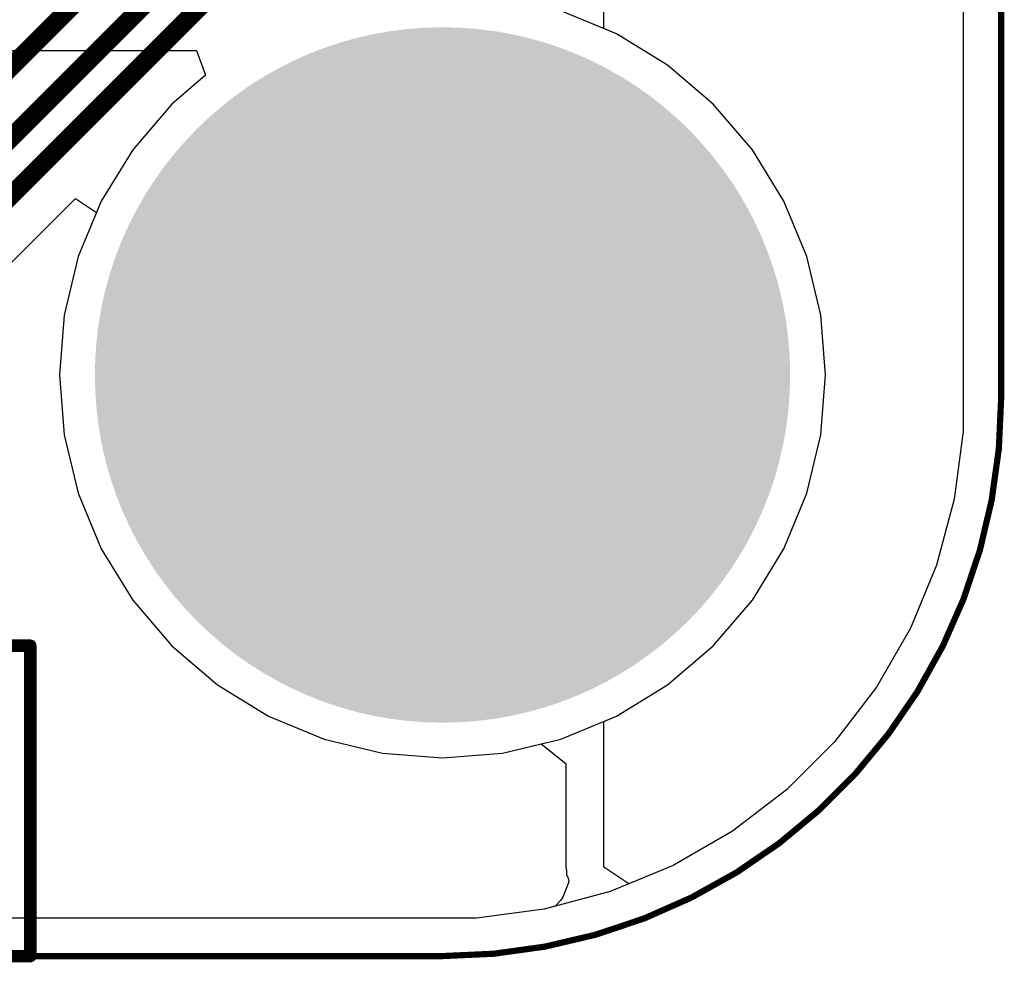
# Model space of a CAD drawing. Header units: inches. Extents: x 0 to 41, y 0 to 25.4.
# Tile 11 of 18: x 33.1 to 41, y 0 to 7.5. Entities that reach past the tile are written whole.
import ezdxf

# ---------------------------------------------------------------- set-up
doc = ezdxf.new("R2010")
doc.units = ezdxf.units.IN
for name, color, linetype in [('Board', 56, 'Continuous'), ('BOTTOM', 5, 'Continuous'), ('Bottom Solder', 6, 'Continuous'), ('Pad Holes', 156, 'Continuous'), ('TOP', 1, 'Continuous'), ('Top Assembly', 56, 'Continuous'), ('Top Solder', 216, 'Continuous')]:
    doc.layers.add(name, color=color, linetype=linetype)

# ---------------------------------------------------------------- blocks, each defined once
blk = doc.blocks.new('PIN_HEADER_2_54___VERT__1_10POS_3432')
at = {"layer": 'Top Assembly', "const_width": 0.1}
for points in [[(-12.68, 1.25), (12.68, 1.25)], [(12.68, -1.25), (12.68, 1.25)], [(-12.68, -1.25), (12.68, -1.25)]]:
    blk.add_lwpolyline(points, dxfattribs=at)
at = {"layer": 'Top Assembly', "const_width": 0.05}
for points in [[(12.655, 1.25, 1), (12.705, 1.25, 1)], [(12.655, 1.25, 1), (12.705, 1.25, 1)], [(12.655, -1.25, 1), (12.705, -1.25, 1)], [(12.655, -1.25, 1), (12.705, -1.25, 1)]]:
    blk.add_lwpolyline(points, format="xyb", close=True, dxfattribs=at)

msp = doc.modelspace()

# ---------------------------------------------------------------- hatches: boundary and pattern name
at = {"layer": 'BOTTOM'}
h = msp.add_hatch(color=5, dxfattribs=at)
edge = h.paths.add_edge_path()
edge.add_arc((36.5, 4.68), 1.5, 0, 360)
at = {"layer": 'Bottom Solder'}
h = msp.add_hatch(color=6, dxfattribs=at)
edge = h.paths.add_edge_path()
edge.add_arc((36.5, 4.68), 2.8, 0, 360)
at = {"layer": 'Pad Holes'}
h = msp.add_hatch(color=7, dxfattribs=at)
edge = h.paths.add_edge_path()
edge.add_arc((36.5, 4.68), 1.6, 0, 360)
at = {"layer": 'TOP'}
h = msp.add_hatch(color=1, dxfattribs=at)
edge = h.paths.add_edge_path()
edge.add_arc((36.5, 4.68), 1.5, 0, 360)
at = {"layer": 'Top Solder'}
h = msp.add_hatch(color=216, dxfattribs=at)
edge = h.paths.add_edge_path()
edge.add_arc((36.5, 4.68), 2.8, 0, 360)

# ---------------------------------------------------------------- linework, layer by layer
at = {"layer": 'Board', "const_width": 0.05}
for points in [[(41, 4.5), (41, 20.86)], [(4.5, 0), (36.5, 0)]]:
    msp.add_lwpolyline(points, dxfattribs=at)
msp.add_lwpolyline([(41, 4.5, -0.414214), (36.5, 0)], format="xyb", dxfattribs=at)
at = {"layer": 'Board', "const_width": 0.025}
for points in [[(40.9875, 4.5, 1), (41.0125, 4.5, 1)], [(40.9875, 4.5, 1), (41.0125, 4.5, 1)], [(36.4875, 0, 1), (36.5125, 0, 1)], [(36.4875, 0, 1), (36.5125, 0, 1)]]:
    msp.add_lwpolyline(points, format="xyb", close=True, dxfattribs=at)
at = {"layer": 'BOTTOM'}
for p, q in [((40.6941, 20.86), (40.6941, 4.5)), ((37.9004, 7.4283), (37.4532, 7.6136)), ((38.3131, 7.1754), (37.9004, 7.4283)), ((38.6811, 6.8611), (38.3131, 7.1754)), ((38.9955, 6.493), (38.6811, 6.8611)), ((39.2484, 6.0803), (38.9955, 6.493)), ((31.0212, 3.5791), (33.5443, 6.1022)), ((33.5443, 6.1022), (33.7138, 5.9889)), ((39.4336, 5.6332), (39.2484, 6.0803)), ((33.7138, 5.9889), (33.5665, 5.6332)), ((33.5665, 5.6332), (33.4535, 5.1625)), ((39.5466, 5.1625), (39.4336, 5.6332)), ((33.4535, 5.1625), (33.4155, 4.68)), ((39.5845, 4.68), (39.5466, 5.1625)), ((33.4155, 4.68), (33.4535, 4.1975)), ((39.5466, 4.1975), (39.5845, 4.68)), ((40.6941, 4.5), (40.6941, 4.2251)), ((40.6941, 4.2251), (40.6224, 3.68)), ((33.4535, 4.1975), (33.5665, 3.7268)), ((39.4336, 3.7268), (39.5466, 4.1975)), ((33.5665, 3.7268), (33.7517, 3.2797)), ((39.2484, 3.2797), (39.4336, 3.7268)), ((40.6224, 3.68), (40.4801, 3.1489)), ((33.7517, 3.2797), (34.0046, 2.867)), ((38.9955, 2.867), (39.2484, 3.2797)), ((40.4801, 3.1489), (40.2697, 2.641)), ((34.0046, 2.867), (34.319, 2.4989)), ((38.6811, 2.4989), (38.9955, 2.867)), ((40.2697, 2.641), (39.9948, 2.1649)), ((34.319, 2.4989), (34.687, 2.1846)), ((38.3131, 2.1846), (38.6811, 2.4989)), ((34.687, 2.1846), (35.0997, 1.9317)), ((37.9004, 1.9317), (38.3131, 2.1846)), ((39.9948, 2.1649), (39.6601, 1.7287)), ((35.0997, 1.9317), (35.5469, 1.7465)), ((37.4532, 1.7465), (37.9004, 1.9317)), ((35.5469, 1.7465), (36.0175, 1.6335)), ((36.9826, 1.6335), (37.4532, 1.7465)), ((39.6601, 1.7287), (39.2713, 1.3399)), ((36.0175, 1.6335), (36.5, 1.5955)), ((36.5, 1.5955), (36.9826, 1.6335)), ((39.2713, 1.3399), (38.8351, 1.0052)), ((38.8351, 1.0052), (38.359, 0.7303)), ((38.359, 0.7303), (37.8511, 0.5199)), ((37.8511, 0.5199), (37.32, 0.3776)), ((37.32, 0.3776), (36.7749, 0.3059)), ((36.5, 0.3059), (32.8951, 0.3059)), ((36.7749, 0.3059), (36.5, 0.3059))]:
    msp.add_line(p, q, dxfattribs=at)
at = {"layer": 'BOTTOM', "const_width": 0.15}
for points in [[(30.2669, 4.4035), (34.7335, 8.87)], [(30.5619, 4.1265), (34.5781, 8.1427)], [(30.7509, 3.8495), (34.7243, 7.8229)]]:
    msp.add_lwpolyline(points, dxfattribs=at)
at = {"layer": 'TOP'}
for p, q in [((37.8, 7.4699), (37.8, 10.8593)), ((40.6941, 9.026), (40.6941, 4.5)), ((37.9004, 7.4283), (37.8, 7.4699)), ((38.3131, 7.1754), (37.9004, 7.4283)), ((32.7135, 7.2939), (34.5177, 7.2939)), ((34.5177, 7.2939), (34.5915, 7.0939)), ((38.6811, 6.8611), (38.3131, 7.1754)), ((34.5915, 7.0939), (34.319, 6.8611)), ((34.319, 6.8611), (34.0046, 6.493)), ((38.9955, 6.493), (38.6811, 6.8611)), ((34.0046, 6.493), (33.7517, 6.0803)), ((39.2484, 6.0803), (38.9955, 6.493)), ((33.7517, 6.0803), (33.5665, 5.6332)), ((39.4336, 5.6332), (39.2484, 6.0803)), ((33.5665, 5.6332), (33.4535, 5.1625)), ((39.5466, 5.1625), (39.4336, 5.6332)), ((33.4535, 5.1625), (33.4155, 4.68)), ((39.5845, 4.68), (39.5466, 5.1625)), ((33.4155, 4.68), (33.4535, 4.1975)), ((39.5466, 4.1975), (39.5845, 4.68)), ((40.6941, 4.5), (40.6941, 4.2251)), ((40.6941, 4.2251), (40.6224, 3.68)), ((33.4535, 4.1975), (33.5665, 3.7268)), ((39.4336, 3.7268), (39.5466, 4.1975)), ((33.5665, 3.7268), (33.7517, 3.2797)), ((39.2484, 3.2797), (39.4336, 3.7268)), ((40.6224, 3.68), (40.4801, 3.1489)), ((33.7517, 3.2797), (34.0046, 2.867)), ((38.9955, 2.867), (39.2484, 3.2797)), ((40.4801, 3.1489), (40.2697, 2.641)), ((34.0046, 2.867), (34.319, 2.4989)), ((38.6811, 2.4989), (38.9955, 2.867)), ((40.2697, 2.641), (39.9948, 2.1649)), ((34.319, 2.4989), (34.687, 2.1846)), ((38.3131, 2.1846), (38.6811, 2.4989)), ((34.687, 2.1846), (35.0997, 1.9317)), ((37.9004, 1.9317), (38.3131, 2.1846)), ((39.9948, 2.1649), (39.6601, 1.7287)), ((35.0997, 1.9317), (35.5469, 1.7465)), ((37.8, 1.8901), (37.9004, 1.9317)), ((37.8, 0.7153), (37.8, 1.8901)), ((35.5469, 1.7465), (36.0175, 1.6335)), ((36.9826, 1.6335), (37.2941, 1.7083)), ((37.2941, 1.7083), (37.4941, 1.5506)), ((39.6601, 1.7287), (39.2713, 1.3399)), ((36.0175, 1.6335), (36.5, 1.5955)), ((36.5, 1.5955), (36.9826, 1.6335)), ((37.4941, 1.5506), (37.4941, 0.7153)), ((39.2713, 1.3399), (38.8351, 1.0052)), ((38.8351, 1.0052), (38.359, 0.7303)), ((37.4941, 0.7153), (37.5, 0.6857)), ((38, 0.5816), (37.8, 0.7153)), ((38.359, 0.7303), (38, 0.5816)), ((37.5, 0.6857), (37.5, 0.6556)), ((37.5, 0.6556), (37.5084, 0.6352)), ((37.5084, 0.6352), (37.5136, 0.6172)), ((37.5174, 0.5982), (37.4687, 0.4735)), ((37.5136, 0.6172), (37.5174, 0.5982)), ((37.4072, 0.401), (37.32, 0.3776)), ((37.4514, 0.4471), (37.4072, 0.401)), ((37.4687, 0.4735), (37.4514, 0.4471)), ((37.32, 0.3776), (36.7749, 0.3059)), ((36.5, 0.3059), (32.8951, 0.3059)), ((36.7749, 0.3059), (36.5, 0.3059))]:
    msp.add_line(p, q, dxfattribs=at)

# ---------------------------------------------------------------- block references
msp.add_blockref('PIN_HEADER_2_54___VERT__1_10POS_3432', (20.5, 1.25))

doc.saveas('drawing.dxf')
